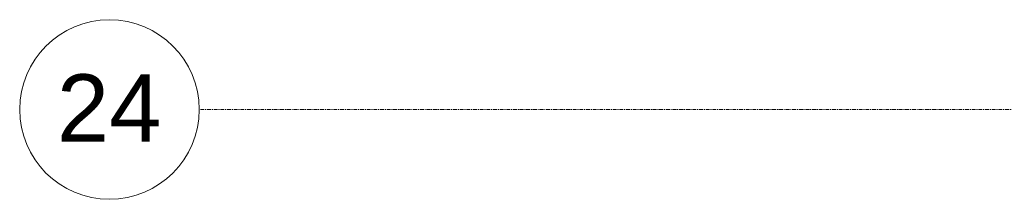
# Model space of a CAD drawing. Header units: millimetres. Extents: x -2286 to 43533, y -13832 to 14981.
# Tile 2 of 77: x -2286 to 1005, y -6174 to -5574. Entities that reach past the tile are written whole.
import ezdxf

# ---------------------------------------------------------------- set-up
doc = ezdxf.new("R2010")
doc.units = ezdxf.units.MM
doc.linetypes.add('Oś', pattern=[22.225, 12.7, -3.175, 3.175, -3.175])
doc.layers.add('S-GRID', color=1, linetype='Continuous', lineweight=18)
doc.layers.add('S-GRID-IDEN', color=1, linetype='Continuous', lineweight=18)
doc.styles.add('Arial_2', font='arial.ttf', dxfattribs={"height": 225})

# ---------------------------------------------------------------- blocks, each defined once
blk = doc.blocks.new('Grid - SY Osi Okrag-386115-4_piętro II PT - projektowany')
at = {"layer": 'S-GRID-IDEN'}
blk.add_circle((0, 0), 6, dxfattribs=at)

msp = doc.modelspace()

# ---------------------------------------------------------------- linework, layer by layer
at = {"layer": 'S-GRID', "linetype": 'Oś'}
msp.add_line((29623.7, -5873.8), (-1686.2, -5873.8), dxfattribs=at)

# ---------------------------------------------------------------- block references
at = {"layer": 'S-GRID-IDEN', "xscale": 49.99999999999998, "yscale": 49.99999999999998, "zscale": 49.99999999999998, "rotation": 90}
msp.add_blockref('Grid - SY Osi Okrag-386115-4_piętro II PT - projektowany', (-1986.2, -5873.8), dxfattribs=at)

# ---------------------------------------------------------------- texts
at = {"layer": 'S-GRID-IDEN', "insert": (-2162, -5756.3), "char_height": 225, "width": 424.894, "attachment_point": 1, "style": 'Arial_2'}
msp.add_mtext('24', dxfattribs=at)

doc.saveas('drawing.dxf')
